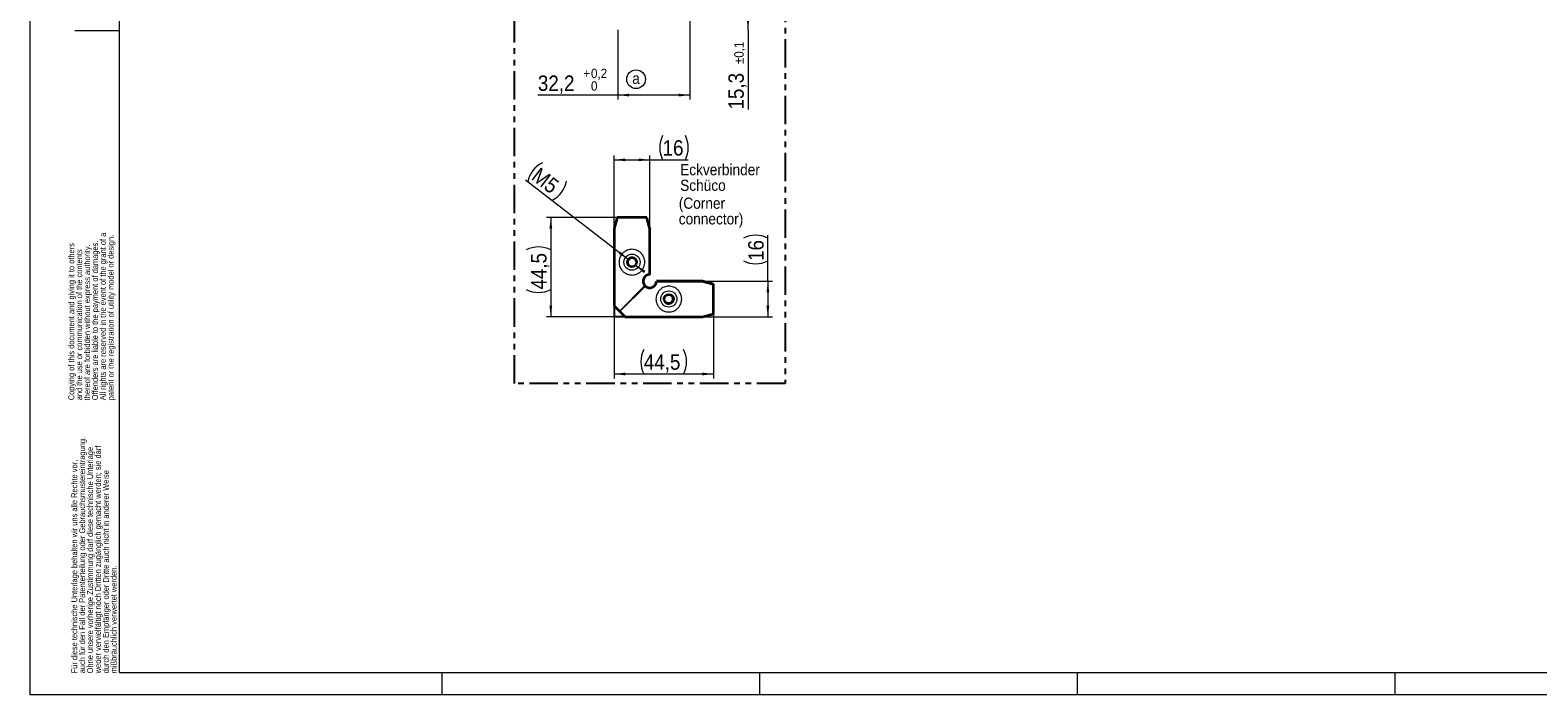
# Model space of a CAD drawing. Header units: millimetres. Extents: x 0 to 594, y 0 to 420.
# Tile 1 of 4: x 0 to 337, y 0 to 149. Entities that reach past the tile are written whole.
import ezdxf

# ---------------------------------------------------------------- set-up
doc = ezdxf.new("R2010")
doc.units = ezdxf.units.MM
doc.linetypes.add('SLD-Durchgehend', pattern=[0])
doc.linetypes.add('SLD-Phantom', pattern=[12.7, 6.35, -1.27, 1.27, -1.27, 1.27, -1.27])
doc.styles.add('SLDTEXTSTYLE1', font='GOTHIC.TTF', dxfattribs={"width": 0.913})
doc.dimstyles.new('SLDDIMSTYLE0', dxfattribs={"dimtxt": 3.439583, "dimasz": 2.5, "dimexe": 0, "dimexo": 0.0625, "dimgap": 0.859896, "dimtad": 1, "dimdec": 1, "dimlfac": 2, "dimrnd": 1e-09, "dimzin": 12, "dimdsep": 46, "dimtxsty": 'SLDTEXTSTYLE1', "dimsah": 1, "dimcen": 0.09, "dimadec": 0, "dimazin": 3, "dimtfac": 1, "dimtofl": 0, "dimtmove": 0, "dimatfit": 3, "dimfxl": 1, "dimfrac": 2, "dimtolj": 1, "dimtzin": 12, "dimarcsym": 0})
doc.dimstyles.new('SLDDIMSTYLE1', dxfattribs={"dimtxt": 3.439583, "dimasz": 2.5, "dimexe": 0, "dimexo": 0.0625, "dimgap": 0.859896, "dimtad": 1, "dimlfac": 2, "dimrnd": 1e-09, "dimzin": 12, "dimdsep": 46, "dimtxsty": 'SLDTEXTSTYLE1', "dimsah": 1, "dimcen": 0.09, "dimadec": 0, "dimazin": 3, "dimtfac": 1, "dimtofl": 0, "dimtmove": 0, "dimatfit": 3, "dimfxl": 1, "dimfrac": 2, "dimtolj": 1, "dimtzin": 12, "dimarcsym": 0})
doc.dimstyles.new('SLDDIMSTYLE2', dxfattribs={"dimtxt": 3.439583, "dimasz": 2.5, "dimexe": 0, "dimexo": 0.0625, "dimgap": 0.859896, "dimtad": 1, "dimlfac": 2, "dimrnd": 1e-09, "dimzin": 12, "dimdsep": 46, "dimtxsty": 'SLDTEXTSTYLE1', "dimsah": 1, "dimcen": 0, "dimadec": 0, "dimazin": 3, "dimtfac": 1, "dimtofl": 0, "dimtmove": 0, "dimatfit": 3, "dimfxl": 1, "dimfrac": 2, "dimtolj": 1, "dimtzin": 12, "dimarcsym": 0})
doc.dimstyles.new('SLDDIMSTYLE4', dxfattribs={"dimtxt": 3.439583, "dimasz": 2.5, "dimexe": 0, "dimexo": 0.0625, "dimgap": 0.859896, "dimtad": 1, "dimdec": 1, "dimlfac": 2, "dimrnd": 1e-09, "dimzin": 12, "dimdsep": 46, "dimtxsty": 'SLDTEXTSTYLE1', "dimsah": 1, "dimcen": 0.09, "dimadec": 0, "dimazin": 3, "dimtol": 1, "dimtp": 0.2, "dimtfac": 1, "dimtdec": 1, "dimtofl": 0, "dimtmove": 0, "dimatfit": 3, "dimfxl": 1, "dimfrac": 2, "dimtolj": 1, "dimarcsym": 0})
doc.dimstyles.new('SLDDIMSTYLE5', dxfattribs={"dimtxt": 3.439583, "dimasz": 2.5, "dimexe": 0, "dimexo": 0.0625, "dimgap": 0.859896, "dimtad": 1, "dimdec": 1, "dimlfac": 2, "dimrnd": 1e-09, "dimzin": 12, "dimdsep": 46, "dimtxsty": 'SLDTEXTSTYLE1', "dimsah": 1, "dimcen": 0.09, "dimadec": 0, "dimazin": 3, "dimtol": 1, "dimtp": 0.1, "dimtm": 0.1, "dimtfac": 1, "dimtdec": 1, "dimtofl": 0, "dimtmove": 0, "dimatfit": 3, "dimfxl": 1, "dimfrac": 2, "dimtolj": 1, "dimarcsym": 0})

# ---------------------------------------------------------------- blocks, each defined once
blk = doc.blocks.new('SW_NOTE_0_8')
at = {"color": 0, "linetype": 'Continuous', "lineweight": 0, "char_height": 1.3229, "attachment_point": 1, "rotation": 90, "style": 'SLDTEXTSTYLE1'}
for s, insert in [('All rights are reserved in the event of the grant of a', (5.37, 0)), ('patent or the registration of utility model or design.', (7.13, 0)), ('Copying of this document and giving it to others', (-1.69, 0)), ('and the use or communication of the contents ', (0.07, 0)), ('thereof are forbidden without express authority. ', (1.84, 0)), ('Offenders are liable to the payment of damages. ', (3.6, 0))]:
    blk.add_mtext(s, dxfattribs=dict(at, insert=insert))
blk = doc.blocks.new('SW_NOTE_0_9')
at = {"color": 0, "linetype": 'Continuous', "lineweight": 0, "char_height": 1.3229, "attachment_point": 1, "rotation": 90, "style": 'SLDTEXTSTYLE1'}
for s, insert in [('auch für den Fall der Patenterteilung oder Gebrauchsmustereintragung. ', (0.07, 0)), ('weder vervielfältigt noch Dritten zugänglich gemacht werden; sie darf', (3.6, 0)), ('Ohne unsere vorherige Zustimmung darf diese technische Unterlage ', (1.84, 0)), ('Für diese technische Unterlage behalten wir uns alle Rechte vor, ', (-1.69, 0)), ('durch den Empfänger oder Dritte auch nicht in anderer Weise', (5.37, 0)), ('mißbräuchlich verwertet werden.', (7.13, 0))]:
    blk.add_mtext(s, dxfattribs=dict(at, insert=insert))
blk = doc.blocks.new('_D')
at = {"color": 150, "linetype": 'SLD-Durchgehend', "lineweight": 0}
for p, q in [((131.16, 106.71), (115.36, 106.71)), ((116.36, 106.71), (116.36, 84.46)), ((132.99, 84.46), (115.36, 84.46))]:
    blk.add_line(p, q, dxfattribs=at)
at = {"color": 150, "linetype": 'SLD-Durchgehend', "lineweight": 18}
for centre, start, end in [((113.62, 94), 63.4393, 116.5694), ((113.62, 96.04), 243.4393, 296.5694)]:
    blk.add_arc(centre, 6.11, start, end, dxfattribs=at)
for points in [[(116.36, 106.71), (116.05, 104.21), (116.67, 104.21)], [(116.36, 84.46), (116.67, 86.96), (116.05, 86.96)]]:
    blk.add_solid(points, dxfattribs=at)
at = {"color": 150, "linetype": 'SLD-Durchgehend', "lineweight": 18, "insert": (111.96, 90.58), "char_height": 3.44, "attachment_point": 1, "rotation": 90.0044, "style": 'SLDTEXTSTYLE1'}
blk.add_mtext('44,5', dxfattribs=at)
blk = doc.blocks.new('_D_1')
at = {"color": 150, "linetype": 'SLD-Durchgehend', "lineweight": 0}
for p, q in [((130.49, 86.96), (130.49, 70.72)), ((152.74, 85.13), (152.73, 70.72)), ((130.49, 71.72), (152.73, 71.72))]:
    blk.add_line(p, q, dxfattribs=at)
at = {"color": 150, "linetype": 'SLD-Durchgehend', "lineweight": 18}
for centre, start, end in [((142.61, 74.45), 153.4306, 206.5607), ((140.58, 74.45), 333.4306, 26.5607)]:
    blk.add_arc(centre, 6.11, start, end, dxfattribs=at)
for points in [[(130.49, 71.72), (132.99, 71.41), (132.99, 72.03)], [(152.73, 71.72), (150.23, 72.03), (150.23, 71.41)]]:
    blk.add_solid(points, dxfattribs=at)
at = {"color": 150, "linetype": 'SLD-Durchgehend', "lineweight": 18, "insert": (137.15, 76.11), "char_height": 3.44, "attachment_point": 1, "rotation": 359.9956, "style": 'SLDTEXTSTYLE1'}
blk.add_mtext('44,5', dxfattribs=at)
blk = doc.blocks.new('_D_2')
at = {"color": 150, "linetype": 'SLD-Durchgehend', "lineweight": 0}
for p, q in [((164.87, 92.46), (164.87, 102.72)), ((150.24, 92.46), (165.87, 92.46)), ((164.87, 92.46), (164.87, 84.46)), ((150.24, 84.46), (165.87, 84.46))]:
    blk.add_line(p, q, dxfattribs=at)
at = {"color": 150, "linetype": 'SLD-Durchgehend', "lineweight": 18}
for centre, start, end in [((162.14, 96.61), 63.4393, 116.5694), ((162.14, 102.45), 243.4393, 296.5694)]:
    blk.add_arc(centre, 6.11, start, end, dxfattribs=at)
for points in [[(164.87, 92.46), (164.56, 89.96), (165.18, 89.96)], [(164.87, 84.46), (165.18, 86.96), (164.56, 86.96)]]:
    blk.add_solid(points, dxfattribs=at)
at = {"color": 150, "linetype": 'SLD-Durchgehend', "lineweight": 18, "insert": (160.48, 96.99), "char_height": 3.44, "attachment_point": 1, "rotation": 90.0044, "style": 'SLDTEXTSTYLE1'}
blk.add_mtext('16', dxfattribs=at)
blk = doc.blocks.new('_D_3')
at = {"color": 150, "linetype": 'SLD-Durchgehend', "lineweight": 0}
for p, q in [((130.49, 104.21), (130.49, 120.58)), ((130.49, 119.58), (138.49, 119.58)), ((138.49, 104.21), (138.49, 120.58)), ((138.49, 119.58), (147.07, 119.58))]:
    blk.add_line(p, q, dxfattribs=at)
at = {"color": 150, "linetype": 'SLD-Durchgehend', "lineweight": 18}
for centre, start, end in [((146.81, 122.31), 153.4306, 206.5607), ((140.96, 122.31), 333.4306, 26.5607)]:
    blk.add_arc(centre, 6.11, start, end, dxfattribs=at)
for points in [[(130.49, 119.58), (132.99, 119.27), (132.99, 119.89)], [(138.49, 119.58), (135.99, 119.89), (135.99, 119.27)]]:
    blk.add_solid(points, dxfattribs=at)
at = {"color": 150, "linetype": 'SLD-Durchgehend', "lineweight": 18, "insert": (141.34, 123.97), "char_height": 3.44, "attachment_point": 1, "rotation": 359.9956, "style": 'SLDTEXTSTYLE1'}
blk.add_mtext('16', dxfattribs=at)
blk = doc.blocks.new('_D_4')
at = {"color": 150, "linetype": 'SLD-Durchgehend', "lineweight": 0}
for p, q in [((133.68, 97.33), (110.7, 115.02)), ((135.32, 96.07), (137.3, 94.54))]:
    blk.add_line(p, q, dxfattribs=at)
at = {"color": 150, "linetype": 'SLD-Durchgehend', "lineweight": 18}
for centre, start, end in [((117.19, 113.44), 115.8407, 168.9708), ((113.89, 115.99), 295.8407, 348.9708)]:
    blk.add_arc(centre, 6.11, start, end, dxfattribs=at)
for points in [[(133.68, 97.33), (131.89, 99.1), (131.51, 98.61)], [(135.32, 96.07), (137.11, 94.29), (137.49, 94.79)]]:
    blk.add_solid(points, dxfattribs=at)
at = {"color": 150, "linetype": 'SLD-Durchgehend', "lineweight": 18, "insert": (113.88, 118.09), "char_height": 3.44, "attachment_point": 1, "rotation": 322.4058, "style": 'SLDTEXTSTYLE1'}
blk.add_mtext('M5', dxfattribs=at)
blk = doc.blocks.new('SW_NOTE_0_11')
at = {"color": 0, "linetype": 'Continuous', "lineweight": 0, "char_height": 2.5, "attachment_point": 1, "style": 'SLDTEXTSTYLE1'}
for s, insert in [('Eckverbinder', (0, 3.19)), ('Schüco', (0, -0.31))]:
    blk.add_mtext(s, dxfattribs=dict(at, insert=insert))
blk = doc.blocks.new('_D_10')
at = {"color": 150, "linetype": 'SLD-Durchgehend', "lineweight": 0}
for p, q in [((147.44, 156.28), (147.44, 133.05)), ((131.36, 148.63), (131.36, 133.05)), ((131.36, 134.05), (113.47, 134.05)), ((147.44, 134.05), (131.36, 134.05))]:
    blk.add_line(p, q, dxfattribs=at)
at = {"color": 150, "linetype": 'SLD-Durchgehend', "lineweight": 18}
for points in [[(131.36, 134.05), (133.86, 133.74), (133.86, 134.36)], [(147.44, 134.05), (144.94, 134.36), (144.94, 133.74)]]:
    blk.add_solid(points, dxfattribs=at)
at = {"color": 150, "linetype": 'SLD-Durchgehend', "lineweight": 18, "attachment_point": 1, "style": 'SLDTEXTSTYLE1'}
for s, insert, char_height in [('32,2', (113.47, 138.44), 3.44), ('+', (123.63, 139.96), 2.12), ('0,2', (125.34, 139.96), 2.117), ('0', (125.34, 137.14), 2.12)]:
    blk.add_mtext(s, dxfattribs=dict(at, insert=insert, char_height=char_height))
blk = doc.blocks.new('_D_11')
at = {"color": 150, "linetype": 'SLD-Durchgehend', "lineweight": 0}
for p, q in [((147.44, 156.28), (161.44, 156.28)), ((160.44, 148.63), (160.44, 156.28)), ((160.44, 148.63), (160.44, 130.83))]:
    blk.add_line(p, q, dxfattribs=at)
at = {"color": 150, "linetype": 'SLD-Durchgehend', "lineweight": 18}
for points in [[(160.44, 156.28), (160.13, 153.78), (160.75, 153.78)], [(160.44, 148.63), (160.75, 151.13), (160.13, 151.13)]]:
    blk.add_solid(points, dxfattribs=at)
at = {"color": 150, "linetype": 'SLD-Durchgehend', "lineweight": 18, "attachment_point": 1, "rotation": 90, "style": 'SLDTEXTSTYLE1'}
for s, insert, char_height in [('±0,1', (157.35, 140.99), 2.117), ('15,3', (156.05, 130.83), 3.44)]:
    blk.add_mtext(s, dxfattribs=dict(at, insert=insert, char_height=char_height))
blk = doc.blocks.new('SW_NOTE_0_13')
at = {"color": 0, "linetype": 'Continuous', "lineweight": 0, "char_height": 2.5, "attachment_point": 1, "style": 'SLDTEXTSTYLE1'}
for s, insert in [('(Corner ', (0, 3.19)), ('connector)', (0, -0.31))]:
    blk.add_mtext(s, dxfattribs=dict(at, insert=insert))
blk = doc.blocks.new('SW_NOTE_0_15')
at = {"color": 0, "linetype": 'SLD-Durchgehend', "lineweight": 0}
blk.add_circle((1.14, 1.75), 2.09, dxfattribs=at)
at = {"color": 0, "linetype": 'Continuous', "lineweight": 0, "insert": (1.13, 3.19), "char_height": 2.5, "attachment_point": 2, "style": 'SLDTEXTSTYLE1'}
blk.add_mtext('a', dxfattribs=at)

msp = doc.modelspace()

# ---------------------------------------------------------------- linework, layer by layer
at = {"color": 7, "linetype": 'SLD-Durchgehend', "lineweight": 18}
for p, q in [((0.00002, -0.00007), (0.00002, 419.99993)), ((20.00002, 4.99993), (20.00002, 414.99993)), ((10.00002, 148.49993), (20.00002, 148.49993)), ((137.36632, 91.46437), (131.67519, 85.77323)), ((137.48973, 91.34096), (131.79859, 85.64982)), ((20.00002, 4.99993), (589.00002, 4.99993)), ((92.00002, 4.99993), (92.00002, -0.00007)), ((163.00002, 4.99993), (163.00002, -0.00007)), ((234.00002, 4.99993), (234.00002, -0.00007)), ((305.00002, 4.99993), (305.00002, -0.00007)), ((594.00002, -0.00007), (0.00002, -0.00007))]:
    msp.add_line(p, q, dxfattribs=at)
at = {"color": 150, "linetype": 'SLD-Phantom'}
for p, q in [((108.23312, 69.5787), (108.23312, 184.67461)), ((168.74589, 184.67461), (168.74589, 69.5787)), ((168.74589, 69.5787), (108.23312, 69.5787))]:
    msp.add_line(p, q, dxfattribs=at)
at = {"color": 7, "linetype": 'SLD-Durchgehend', "lineweight": 35}
for p, q in [((131.1584, 106.70989), (130.48839, 104.21003)), ((137.81815, 106.7104), (131.1584, 106.70989)), ((138.48778, 104.21064), (137.81815, 106.7104)), ((137.81815, 106.7104), (137.83666, 106.69189)), ((138.50629, 104.19213), (137.83666, 106.69189)), ((130.48839, 104.21003), (130.48707, 86.96134)), ((138.487, 93.96142), (138.48778, 104.21064)), ((138.48778, 104.21064), (138.50629, 104.19213)), ((138.50551, 93.94291), (138.50629, 104.19213)), ((137.38483, 91.44586), (137.36632, 91.46437)), ((137.48973, 91.34096), (137.47122, 91.35947)), ((138.487, 93.96142), (138.50551, 93.94291)), ((139.96827, 92.48015), (150.21749, 92.48093)), ((139.96827, 92.48015), (139.98678, 92.46163)), ((150.236, 92.46242), (139.98678, 92.46163)), ((150.21749, 92.48093), (150.236, 92.46242)), ((150.21749, 92.48093), (152.71725, 91.81129)), ((152.73576, 91.79278), (150.236, 92.46242)), ((152.71725, 91.81129), (152.73576, 91.79278)), ((152.73525, 85.13304), (152.73576, 91.79278)), ((130.48707, 86.96134), (131.67519, 85.77323)), ((131.67519, 85.77323), (131.79859, 85.64982)), ((131.79859, 85.64982), (132.98671, 84.46171)), ((132.98671, 84.46171), (150.23539, 84.46302)), ((150.23539, 84.46302), (152.73525, 85.13304))]:
    msp.add_line(p, q, dxfattribs=at)
at = {"color": 150, "linetype": 'Continuous', "lineweight": 25}
for p in [(130.48707, 86.96084), (132.98621, 84.46171)]:
    msp.add_line(p, (130.48688, 84.46152), dxfattribs=at)
at = {"color": 7, "linetype": 'SLD-Durchgehend', "lineweight": 18}
for centre, radius in [((134.49321, 96.70546), 1.81054), ((142.73086, 88.46784), 1.8105)]:
    msp.add_circle(centre, radius, dxfattribs=at)
at = {"color": 7, "linetype": 'SLD-Durchgehend', "lineweight": 35}
for centre, radius in [((134.50268, 96.69591), 1.03341), ((142.72124, 88.47732), 1.03344)]:
    msp.add_circle(centre, radius, dxfattribs=at)
for centre, radius, start, end in [((134.52155, 96.67688), 1.03351, 90.0056518, 224.9925406), ((134.52163, 96.67713), 1.03326, 45.0007254, 90.00981), ((138.48707, 92.46138), 1.50004, 90.0026666, 221.6563157), ((138.50558, 92.44287), 1.50004, 90.0026666, 221.6563157), ((138.46823, 92.48022), 1.50004, 228.3436843, 359.9973334), ((138.48675, 92.46169), 1.50003, 228.3429726, 359.9980452), ((142.70215, 88.49593), 1.03326, 225.0007254, 270.00981), ((142.70223, 88.49617), 1.03351, 270.0056518, 44.9925406)]:
    msp.add_arc(centre, radius, start, end, dxfattribs=at)
at = {"color": 7, "linetype": 'SLD-Durchgehend', "lineweight": 18}
for points in [[(134.48773, 99.58201), (134.66284, 99.58202), (135.02356, 99.54896), (135.55865, 99.39516), (136.07318, 99.12864), (136.53231, 98.7557), (136.90525, 98.29657), (137.17177, 97.78204), (137.32557, 97.24695), (137.37468, 96.71112), (137.32549, 96.17529), (137.17161, 95.64018), (136.90501, 95.12561), (136.53199, 94.66642), (136.07281, 94.29341), (135.55824, 94.02681), (135.02312, 93.87293), (134.48729, 93.82374), (133.95147, 93.87285), (133.41638, 94.02665), (132.90185, 94.29317), (132.44272, 94.66611), (132.06977, 95.12524), (131.80325, 95.63977), (131.64946, 96.17486), (131.60035, 96.71068), (131.64954, 97.24652), (131.80342, 97.78163), (132.07001, 98.2962), (132.44303, 98.75539), (132.90221, 99.1284), (133.41679, 99.395), (133.9519, 99.54888), (134.31262, 99.58199), (134.48773, 99.58201)], [(145.60737, 88.46237), (145.60736, 88.28725), (145.57424, 87.92654), (145.42036, 87.39142), (145.15377, 86.87685), (144.78075, 86.41767), (144.32157, 86.04465), (143.80699, 85.77805), (143.27188, 85.62417), (142.73605, 85.57498), (142.20022, 85.62409), (141.66513, 85.77789), (141.1506, 86.04441), (140.69147, 86.41735), (140.31853, 86.87648), (140.05201, 87.39101), (139.89821, 87.9261), (139.8491, 88.46193), (139.89829, 88.99776), (140.05217, 89.53287), (140.31877, 90.04745), (140.69179, 90.50663), (141.15097, 90.87965), (141.66554, 91.14624), (142.20066, 91.30012), (142.73649, 91.34931), (143.27231, 91.3002), (143.8074, 91.14641), (144.32193, 90.87989), (144.78106, 90.50694), (145.15401, 90.04781), (145.42053, 89.53328), (145.57432, 88.99819), (145.60738, 88.63748), (145.60737, 88.46237)]]:
    msp.add_open_spline(points, degree=3, knots=[0, 0, 0, 0, 0.029129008, 0.060002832, 0.092160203, 0.125, 0.157839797, 0.189997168, 0.220870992, 0.25, 0.279129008, 0.310002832, 0.342160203, 0.375, 0.407839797, 0.439997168, 0.470870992, 0.5, 0.529129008, 0.560002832, 0.592160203, 0.625, 0.657839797, 0.689997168, 0.720870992, 0.75, 0.779129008, 0.810002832, 0.842160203, 0.875, 0.907839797, 0.939997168, 0.970870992, 1, 1, 1, 1], dxfattribs=at)
at = {"color": 7, "linetype": 'SLD-Durchgehend', "lineweight": 35}
for points, knots in [([(137.42623, 91.40087), (137.41601, 91.41123), (137.39558, 91.43196), (137.37608, 91.45357), (137.36632, 91.46437)], [0, 0, 0, 0, 0.499999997, 1, 1, 1, 1]), ([(137.42623, 91.40087), (137.4191, 91.40815), (137.40483, 91.42271), (137.3915, 91.43814), (137.38483, 91.44586)], [0, 0, 0, 0, 0.499779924, 1, 1, 1, 1]), ([(137.47122, 91.35947), (137.4635, 91.36614), (137.44808, 91.37947), (137.43351, 91.39374), (137.42623, 91.40087)], [0, 0, 0, 0, 0.500220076, 1, 1, 1, 1]), ([(137.48973, 91.34096), (137.47893, 91.35071), (137.45733, 91.37022), (137.4366, 91.39065), (137.42623, 91.40087)], [0, 0, 0, 0, 0.500000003, 1, 1, 1, 1])]:
    msp.add_open_spline(points, degree=3, knots=knots, dxfattribs=at)

# ---------------------------------------------------------------- block references
at = {"color": 150, "linetype": 'Continuous', "lineweight": 0}
for name, p in [('SW_NOTE_0_15', (134.27475, 135.84394)), ('SW_NOTE_0_11', (145.26921, 115.44568)), ('SW_NOTE_0_13', (144.95898, 107.95317))]:
    msp.add_blockref(name, p, dxfattribs=at)
at = {"color": 7, "linetype": 'Continuous', "lineweight": 0}
for name, p in [('SW_NOTE_0_8', (10.2286, 65.83866)), ('SW_NOTE_0_9', (10.89195, 4.80451))]:
    msp.add_blockref(name, p, dxfattribs=at)

# ---------------------------------------------------------------- dimensions: what is measured, and where the dimension line sits
at = {"color": 150, "linetype": 'SLD-Durchgehend', "lineweight": 18}
dim = msp.add_linear_dim(base=(131.3629934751, 134.0491470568), p1=(147.4379934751, 156.2846624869), p2=(131.3629934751, 148.6346624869), dimstyle='SLDDIMSTYLE4', dxfattribs=at)
dim.commit()
dim.dimension.update_dxf_attribs({"geometry": '_D_10', "text_midpoint": (121.3629934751, 134.0491470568), "dimtype": 160})
dim = msp.add_linear_dim(base=(160.44182, 156.28466), p1=(131.36299, 148.63466), p2=(147.43799, 156.28466), angle=90, dimstyle='SLDDIMSTYLE5', dxfattribs=at)
dim.commit()
dim.dimension.update_dxf_attribs({"geometry": '_D_11', "text_midpoint": (160.44182, 138.63466), "dimtype": 160})
for base, p1, p2, angle, dimstyle, picture, middle in [((138.48895, 119.58098), (130.48839, 104.21003), (138.48778, 104.21064), 359.9956365, 'SLDDIMSTYLE1', '_D_3', (143.8815, 119.58057)), ((116.3576, 84.46044), (131.1584, 106.70989), (132.98671, 84.46171), 270.0043635, 'SLDDIMSTYLE0', '_D', (116.35679, 95.02267)), ((164.87265, 84.46414), (150.236, 92.46242), (150.23539, 84.46302), 270.0043635, 'SLDDIMSTYLE1', '_D_2', (164.8715, 99.5308)), ((152.73423, 71.71547), (130.48707, 86.96134), (152.73525, 85.13304), 359.9956365, 'SLDDIMSTYLE0', '_D_1', (141.59561, 71.71632))]:
    dim = msp.add_linear_dim(base=base, p1=p1, p2=p2, angle=angle, text='(<>)', dimstyle=dimstyle, dxfattribs=at)
    dim.commit()
    dim.dimension.update_dxf_attribs({"geometry": picture, "text_midpoint": middle, "dimtype": 160})
dim = msp.add_diameter_dim_2p(p1=(133.68363, 97.32639), p2=(135.32142, 96.06539), text='(<>)', dimstyle='SLDDIMSTYLE2', override={"dimpost": '<>'}, dxfattribs=at)
dim.commit()
dim.dimension.update_dxf_attribs({"geometry": '_D_4', "text_midpoint": (113.74459, 112.67833), "dimtype": 163})

doc.saveas('drawing.dxf')
